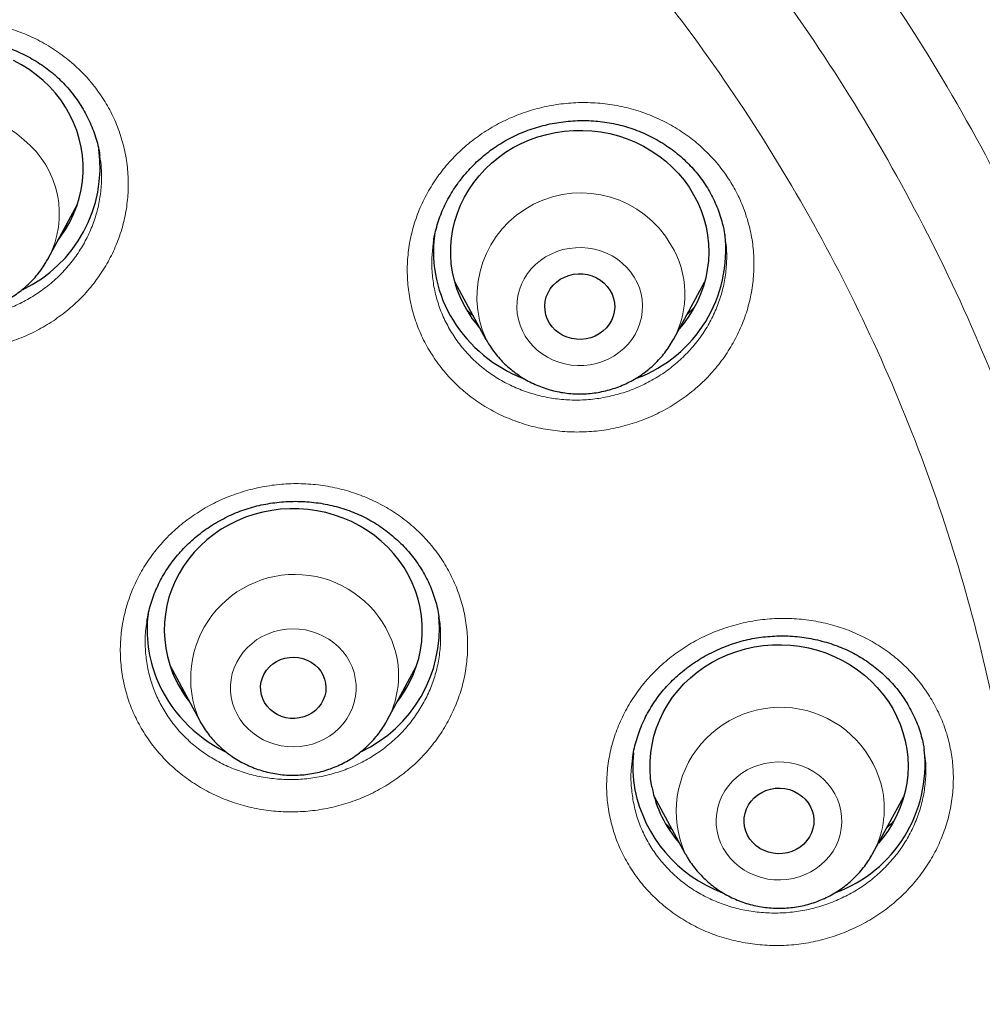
# Model space of a CAD drawing. Header units: millimetres. Extents: x 8 to 954, y 12 to 973.
# Tile 163 of 193: x 354 to 365, y 793 to 805. Entities that reach past the tile are written whole.
import ezdxf

# ---------------------------------------------------------------- set-up
doc = ezdxf.new("R2010")
doc.units = ezdxf.units.MM

msp = doc.modelspace()

# ---------------------------------------------------------------- linework, layer by layer
at = {"color": 7, "linetype": 'Continuous', "lineweight": 30}
for p, q in [((354.798, 803.307), (354.798, 803.313)), ((354.196, 802.115), (354.537, 802.747)), ((358.925, 801.842), (359.287, 801.176)), ((361.466, 801.176), (361.828, 801.842)), ((359.291, 801.17), (359.287, 801.176)), ((359.291, 801.17), (359.318, 801.123)), ((355.347, 797.895), (355.346, 797.89)), ((358.741, 797.947), (358.74, 797.952)), ((355.614, 797.38), (355.955, 796.748)), ((358.139, 796.748), (358.479, 797.38)), ((364.381, 796.398), (364.38, 796.407)), ((360.992, 796.318), (360.991, 796.312)), ((361.241, 795.861), (361.603, 795.196)), ((363.782, 795.196), (364.144, 795.861)), ((361.607, 795.191), (361.603, 795.196))]:
    msp.add_line(p, q, dxfattribs=at)
at = {"color": 252, "linetype": 'Continuous', "lineweight": 0}
for p, q in [((354.424, 802.499), (354.379, 802.454)), ((359.105, 801.477), (359.063, 801.521)), ((359.105, 801.477), (359.102, 801.481)), ((359.139, 801.449), (359.105, 801.477)), ((361.697, 801.535), (361.624, 801.467)), ((355.778, 797.077), (355.728, 797.128)), ((358.366, 797.133), (358.324, 797.092)), ((364.021, 795.565), (363.943, 795.492))]:
    msp.add_line(p, q, dxfattribs=at)
at = {"color": 7, "linetype": 'Continuous', "lineweight": 30, "flags": 128}
for points in [[(354.311, 802.327), (354.341, 802.368), (354.398, 802.452), (354.448, 802.539), (354.492, 802.63), (354.529, 802.723), (354.558, 802.819), (354.581, 802.916), (354.596, 803.014), (354.603, 803.114), (354.604, 803.213), (354.596, 803.312), (354.581, 803.411), (354.559, 803.508), (354.53, 803.604), (354.493, 803.697), (354.45, 803.788), (354.4, 803.876), (354.343, 803.96), (354.281, 804.04), (354.212, 804.116), (354.138, 804.187), (354.059, 804.253), (353.975, 804.313), (353.886, 804.368), (353.794, 804.417)], [(359.078, 801.492), (359.028, 801.58), (358.985, 801.671), (358.949, 801.764), (358.92, 801.86), (358.898, 801.958), (358.884, 802.056), (358.877, 802.155), (358.878, 802.255), (358.886, 802.354), (358.901, 802.453), (358.924, 802.55), (358.954, 802.645), (358.992, 802.738), (359.036, 802.829), (359.086, 802.916), (359.144, 803), (359.207, 803.079), (359.276, 803.155), (359.351, 803.225), (359.431, 803.291), (359.515, 803.351), (359.604, 803.405), (359.696, 803.453), (359.792, 803.495), (359.891, 803.531), (359.993, 803.559), (360.096, 803.581), (360.201, 803.597), (360.306, 803.605), (360.412, 803.606), (360.518, 803.6), (360.623, 803.587), (360.726, 803.568), (360.828, 803.541), (360.928, 803.508), (361.025, 803.468), (361.119, 803.422), (361.209, 803.369), (361.295, 803.311), (361.376, 803.248), (361.453, 803.179), (361.524, 803.105), (361.589, 803.027), (361.648, 802.944), (361.701, 802.858), (361.748, 802.769), (361.787, 802.676), (361.82, 802.582), (361.845, 802.485), (361.863, 802.387), (361.873, 802.288), (361.877, 802.189), (361.872, 802.089), (361.86, 801.99), (361.841, 801.892), (361.815, 801.796), (361.781, 801.702), (361.74, 801.61), (361.693, 801.521), (361.639, 801.435), (361.579, 801.354), (361.532, 801.298)], [(354.196, 802.115), (354.194, 802.111), (354.193, 802.109)], [(360.025, 801.366), (360, 801.413), (359.983, 801.463), (359.973, 801.514), (359.97, 801.566), (359.975, 801.618), (359.988, 801.669), (360.008, 801.717), (360.034, 801.763), (360.067, 801.805), (360.106, 801.842), (360.15, 801.874), (360.198, 801.9), (360.249, 801.92), (360.303, 801.933), (360.358, 801.939), (360.414, 801.937), (360.468, 801.929), (360.521, 801.914), (360.572, 801.892), (360.618, 801.864), (360.661, 801.83), (360.697, 801.791), (360.728, 801.748), (360.753, 801.701), (360.77, 801.652), (360.78, 801.601), (360.783, 801.549), (360.778, 801.497), (360.765, 801.446), (360.745, 801.397), (360.719, 801.352), (360.686, 801.31), (360.647, 801.272), (360.603, 801.24), (360.555, 801.214), (360.504, 801.195), (360.45, 801.182), (360.395, 801.176), (360.34, 801.177), (360.285, 801.185), (360.232, 801.201), (360.182, 801.222), (360.135, 801.25), (360.093, 801.284), (360.056, 801.323), (360.025, 801.366)], [(358.253, 796.96), (358.293, 797.013), (358.349, 797.098), (358.398, 797.186), (358.441, 797.277), (358.476, 797.371), (358.505, 797.466), (358.526, 797.564), (358.54, 797.662), (358.546, 797.762), (358.545, 797.861), (358.537, 797.96), (358.521, 798.059), (358.498, 798.156), (358.467, 798.251), (358.43, 798.344), (358.385, 798.434), (358.334, 798.522), (358.277, 798.605), (358.213, 798.685), (358.144, 798.76), (358.069, 798.83), (357.989, 798.895), (357.904, 798.955), (357.815, 799.009), (357.722, 799.057), (357.626, 799.098), (357.527, 799.134), (357.426, 799.162), (357.322, 799.184), (357.218, 799.199), (357.112, 799.206), (357.006, 799.207), (356.9, 799.201), (356.796, 799.188), (356.692, 799.168), (356.59, 799.141), (356.49, 799.107), (356.393, 799.067), (356.3, 799.02), (356.21, 798.968), (356.124, 798.909), (356.043, 798.846), (355.967, 798.776), (355.896, 798.702), (355.831, 798.624), (355.772, 798.541), (355.72, 798.455), (355.674, 798.365), (355.634, 798.273), (355.602, 798.178), (355.577, 798.081), (355.56, 797.983), (355.55, 797.884), (355.547, 797.785), (355.552, 797.685), (355.564, 797.587), (355.583, 797.489), (355.61, 797.393), (355.644, 797.298), (355.644, 797.298)], [(361.216, 795.972), (361.201, 796.071), (361.194, 796.17), (361.194, 796.269), (361.202, 796.369), (361.217, 796.467), (361.239, 796.564), (361.269, 796.66), (361.306, 796.753), (361.349, 796.844), (361.4, 796.931), (361.457, 797.015), (361.52, 797.095), (361.588, 797.171), (361.663, 797.241), (361.742, 797.307), (361.826, 797.367), (361.915, 797.422), (362.007, 797.471), (362.103, 797.513), (362.202, 797.549), (362.303, 797.578), (362.406, 797.6), (362.511, 797.616), (362.616, 797.624), (362.722, 797.626), (362.828, 797.621), (362.933, 797.608), (363.037, 797.589), (363.139, 797.563), (363.239, 797.53), (363.336, 797.49), (363.43, 797.444), (363.52, 797.392), (363.607, 797.335), (363.688, 797.271), (363.765, 797.203), (363.836, 797.129), (363.902, 797.051), (363.961, 796.969), (364.015, 796.883), (364.061, 796.794), (364.101, 796.701), (364.134, 796.607), (364.16, 796.51), (364.178, 796.412), (364.189, 796.313), (364.193, 796.214), (364.189, 796.115), (364.178, 796.016), (364.159, 795.918), (364.133, 795.821), (364.099, 795.727), (364.059, 795.635), (364.012, 795.546), (363.958, 795.46), (363.898, 795.378), (363.849, 795.318)], [(356.692, 796.998), (356.676, 797.045), (356.668, 797.095), (356.667, 797.144), (356.674, 797.194), (356.688, 797.242), (356.709, 797.288), (356.736, 797.33), (356.77, 797.369), (356.809, 797.403), (356.852, 797.431), (356.9, 797.454), (356.95, 797.47), (357.002, 797.479), (357.055, 797.481), (357.108, 797.477), (357.159, 797.465), (357.209, 797.447), (357.255, 797.423), (357.297, 797.393), (357.335, 797.358), (357.366, 797.318), (357.392, 797.274), (357.411, 797.227), (357.422, 797.179), (357.427, 797.129), (357.424, 797.079), (357.413, 797.031), (357.396, 796.984), (357.372, 796.939), (357.341, 796.899), (357.305, 796.862), (357.264, 796.831), (357.218, 796.806), (357.169, 796.786), (357.118, 796.774), (357.065, 796.768), (357.012, 796.769), (356.96, 796.777), (356.909, 796.792), (356.861, 796.813), (356.817, 796.84), (356.777, 796.873), (356.742, 796.911), (356.714, 796.953), (356.692, 796.998)], [(362.293, 795.511), (362.287, 795.563), (362.289, 795.615), (362.298, 795.666), (362.314, 795.716), (362.338, 795.763), (362.368, 795.807), (362.404, 795.846), (362.446, 795.881), (362.492, 795.909), (362.542, 795.932), (362.595, 795.948), (362.65, 795.957), (362.705, 795.959), (362.76, 795.954), (362.814, 795.942), (362.866, 795.923), (362.914, 795.897), (362.959, 795.866), (362.998, 795.829), (363.032, 795.788), (363.059, 795.742), (363.08, 795.694), (363.093, 795.644), (363.099, 795.592), (363.097, 795.54), (363.088, 795.488), (363.071, 795.439), (363.048, 795.391), (363.017, 795.348), (362.981, 795.308), (362.94, 795.274), (362.893, 795.245), (362.843, 795.223), (362.791, 795.207), (362.736, 795.198), (362.681, 795.196), (362.625, 795.201), (362.571, 795.213), (362.52, 795.232), (362.471, 795.257), (362.427, 795.289), (362.388, 795.325), (362.354, 795.367), (362.327, 795.412), (362.306, 795.46), (362.293, 795.511)]]:
    msp.add_lwpolyline(points, dxfattribs=at)
at = {"color": 252, "linetype": 'Continuous', "lineweight": 0, "flags": 128}
for points in [[(359.744, 801.214), (359.784, 801.156), (359.83, 801.101), (359.882, 801.052), (359.939, 801.007), (360.001, 800.969), (360.066, 800.936), (360.135, 800.91), (360.205, 800.89), (360.278, 800.877), (360.352, 800.871), (360.426, 800.872), (360.499, 800.881), (360.572, 800.896), (360.642, 800.918), (360.709, 800.946), (360.773, 800.981), (360.833, 801.022), (360.889, 801.068), (360.939, 801.119), (360.983, 801.175), (361.021, 801.234), (361.053, 801.297), (361.077, 801.363), (361.094, 801.431), (361.104, 801.499), (361.107, 801.569), (361.102, 801.638), (361.09, 801.707), (361.07, 801.774), (361.043, 801.839), (361.009, 801.9), (360.969, 801.959), (360.923, 802.013), (360.871, 802.063), (360.814, 802.107), (360.752, 802.146), (360.687, 802.179), (360.619, 802.205), (360.548, 802.225), (360.475, 802.237), (360.401, 802.243), (360.327, 802.242), (360.254, 802.234), (360.182, 802.219), (360.111, 802.197), (360.044, 802.168), (359.98, 802.134), (359.92, 802.093), (359.864, 802.047), (359.814, 801.996), (359.77, 801.94), (359.732, 801.88), (359.701, 801.817), (359.676, 801.752), (359.659, 801.684), (359.649, 801.615), (359.646, 801.546), (359.651, 801.476), (359.664, 801.408), (359.683, 801.341), (359.71, 801.276), (359.744, 801.214)], [(359.304, 801.147), (359.294, 801.164), (359.291, 801.17)], [(356.364, 796.881), (356.394, 796.817), (356.43, 796.757), (356.473, 796.7), (356.521, 796.648), (356.575, 796.6), (356.634, 796.558), (356.697, 796.522), (356.764, 796.492), (356.834, 796.468), (356.905, 796.451), (356.979, 796.441), (357.053, 796.438), (357.126, 796.442), (357.199, 796.453), (357.271, 796.471), (357.34, 796.496), (357.406, 796.527), (357.469, 796.564), (357.527, 796.607), (357.58, 796.655), (357.628, 796.708), (357.67, 796.766), (357.705, 796.827), (357.734, 796.891), (357.755, 796.958), (357.77, 797.026), (357.777, 797.095), (357.776, 797.164), (357.768, 797.234), (357.753, 797.302), (357.73, 797.368), (357.7, 797.431), (357.664, 797.492), (357.621, 797.549), (357.572, 797.601), (357.518, 797.649), (357.459, 797.691), (357.396, 797.727), (357.33, 797.757), (357.26, 797.781), (357.188, 797.798), (357.115, 797.808), (357.041, 797.811), (356.967, 797.807), (356.894, 797.796), (356.823, 797.778), (356.754, 797.753), (356.687, 797.722), (356.625, 797.685), (356.567, 797.642), (356.513, 797.593), (356.466, 797.54), (356.424, 797.483), (356.389, 797.422), (356.36, 797.358), (356.338, 797.291), (356.324, 797.223), (356.317, 797.154), (356.318, 797.084), (356.326, 797.015), (356.341, 796.947), (356.364, 796.881)], [(361.973, 795.458), (361.99, 795.39), (362.014, 795.324), (362.044, 795.261), (362.082, 795.201), (362.125, 795.145), (362.175, 795.093), (362.23, 795.046), (362.289, 795.005), (362.353, 794.97), (362.42, 794.941), (362.49, 794.918), (362.562, 794.902), (362.635, 794.893), (362.709, 794.891), (362.783, 794.896), (362.856, 794.908), (362.927, 794.927), (362.996, 794.953), (363.062, 794.985), (363.124, 795.023), (363.181, 795.067), (363.233, 795.116), (363.28, 795.169), (363.321, 795.227), (363.356, 795.289), (363.383, 795.353), (363.404, 795.42), (363.417, 795.489), (363.423, 795.558), (363.421, 795.627), (363.412, 795.696), (363.396, 795.764), (363.372, 795.83), (363.341, 795.893), (363.304, 795.953), (363.26, 796.009), (363.211, 796.061), (363.156, 796.108), (363.097, 796.149), (363.033, 796.185), (362.966, 796.214), (362.896, 796.237), (362.824, 796.253), (362.75, 796.261), (362.676, 796.263), (362.603, 796.258), (362.53, 796.246), (362.459, 796.227), (362.39, 796.202), (362.324, 796.17), (362.262, 796.132), (362.205, 796.088), (362.152, 796.039), (362.105, 795.985), (362.064, 795.927), (362.03, 795.866), (362.002, 795.801), (361.982, 795.734), (361.969, 795.666), (361.963, 795.597), (361.964, 795.527), (361.973, 795.458)]]:
    msp.add_lwpolyline(points, dxfattribs=at)
at = {"color": 252, "linetype": 'Continuous', "lineweight": 0}
for centre, radius, start, end in [((353.105, 802.611), 1.2, 47.4804, 204.397), ((353.223, 802.636), 1.104, 331.8211, 51.124), ((360.391, 801.67), 1.209, 30.083, 204.0769), ((360.509, 801.701), 1.091, 331.469, 31.797), ((357.065, 797.232), 1.211, 21.4757, 203.4856), ((357.182, 797.267), 1.089, 331.5502, 22.0071), ((362.71, 795.688), 1.211, 11.0237, 203.9807), ((362.826, 795.72), 1.091, 331.2451, 10.5405)]:
    msp.add_arc(centre, radius, start, end, dxfattribs=at)
at = {"color": 7, "linetype": 'Continuous', "lineweight": 30}
for centre, radius, start, end in [((353.224, 803.179), 1.577, 295.2991, 7.6246), ((360.195, 802.198), 1.519, 172.9768, 211.7691), ((360.485, 802.214), 1.589, 290.3617, 6.7784), ((360.28, 802.231), 1.411, 211.5909, 221.388), ((360.323, 802.282), 1.672, 211.9391, 248.8745), ((356.855, 797.798), 1.508, 173.0633, 202.0586), ((357.163, 797.815), 1.582, 295.0554, 4.8574), ((356.966, 797.853), 1.632, 202.3887, 244.0718), ((356.929, 797.819), 1.386, 202.0388, 218.2523), ((362.803, 796.234), 1.588, 290.1804, 6.0896), ((362.496, 796.217), 1.503, 174.2075, 190.6366), ((362.61, 796.262), 1.624, 191.4733, 249.2638), ((362.566, 796.23), 1.375, 190.8215, 221.5507)]:
    msp.add_arc(centre, radius, start, end, dxfattribs=at)
at = {"color": 252, "linetype": 'Continuous', "lineweight": 0}
for points, knots in [([(295.996, 794.269), (296.009, 795.046), (296.038, 796.658), (296.267, 799.096), (296.637, 801.577), (297.157, 804.033), (297.823, 806.459), (298.632, 808.846), (299.583, 811.186), (300.672, 813.472), (301.895, 815.698), (303.25, 817.855), (304.731, 819.938), (306.334, 821.94), (308.054, 823.853), (309.885, 825.674), (311.822, 827.395), (313.859, 829.011), (315.989, 830.517), (318.205, 831.909), (320.501, 833.181), (322.869, 834.331), (325.303, 835.354), (327.793, 836.248), (330.333, 837.008), (332.914, 837.634), (335.529, 838.123), (338.168, 838.473), (340.824, 838.683), (343.489, 838.754), (346.154, 838.683), (348.81, 838.473), (351.45, 838.123), (354.064, 837.634), (356.645, 837.008), (359.185, 836.248), (361.676, 835.354), (364.109, 834.331), (366.477, 833.181), (368.773, 831.909), (370.99, 830.517), (373.12, 829.011), (375.156, 827.395), (377.093, 825.674), (378.925, 823.853), (380.644, 821.94), (382.247, 819.938), (383.728, 817.855), (385.083, 815.698), (386.306, 813.472), (387.395, 811.186), (388.346, 808.846), (389.155, 806.459), (389.821, 804.033), (390.342, 801.577), (390.712, 799.096), (390.94, 796.658), (390.969, 795.046), (390.983, 794.269)], [0, 0, 0, 0, 0.016664, 0.034566, 0.052467, 0.070368, 0.08827, 0.106171, 0.124072, 0.141974, 0.159875, 0.177776, 0.195678, 0.213579, 0.23148, 0.249382, 0.267283, 0.285184, 0.303085, 0.320987, 0.338888, 0.356789, 0.374691, 0.392592, 0.410493, 0.428395, 0.446296, 0.464197, 0.482099, 0.5, 0.517901, 0.535803, 0.553704, 0.571605, 0.589506, 0.607408, 0.625309, 0.64321, 0.661112, 0.679013, 0.696914, 0.714816, 0.732717, 0.750618, 0.76852, 0.786421, 0.804322, 0.822223, 0.840125, 0.858026, 0.875927, 0.893829, 0.91173, 0.929631, 0.947533, 0.965434, 0.983335, 1, 1, 1, 1]), ([(297.991, 793.411), (298.009, 794.351), (298.045, 796.222), (298.345, 799.009), (298.824, 801.76), (299.499, 804.475), (300.368, 807.153), (301.425, 809.784), (302.657, 812.347), (304.059, 814.818), (305.624, 817.186), (307.354, 819.452), (309.247, 821.614), (311.294, 823.664), (313.477, 825.589), (315.778, 827.368), (318.189, 828.993), (320.709, 830.464), (323.339, 831.781), (326.066, 832.939), (328.865, 833.932), (331.716, 834.748), (334.605, 835.382), (337.533, 835.835), (340.498, 836.106), (343.489, 836.196), (346.481, 836.106), (349.447, 835.835), (352.374, 835.382), (355.263, 834.748), (358.113, 833.932), (360.913, 832.939), (363.64, 831.781), (366.27, 830.463), (368.79, 828.992), (371.201, 827.367), (373.502, 825.589), (375.684, 823.664), (377.732, 821.613), (379.625, 819.451), (381.355, 817.185), (382.92, 814.817), (384.321, 812.346), (385.554, 809.784), (386.611, 807.153), (387.479, 804.474), (388.155, 801.759), (388.634, 799.008), (388.933, 796.222), (388.969, 794.351), (388.988, 793.411)], [0, 0, 0, 0, 0.020985, 0.041789, 0.062502, 0.083215, 0.104018, 0.125, 0.145987, 0.166791, 0.187505, 0.208217, 0.229019, 0.25, 0.270986, 0.291791, 0.312505, 0.333217, 0.354019, 0.375, 0.395986, 0.416791, 0.437505, 0.458217, 0.479019, 0.5, 0.520986, 0.541791, 0.562505, 0.583217, 0.604019, 0.625, 0.645986, 0.666791, 0.687505, 0.708217, 0.729019, 0.75, 0.770986, 0.791791, 0.812505, 0.833217, 0.854019, 0.875, 0.895985, 0.916789, 0.937502, 0.958215, 0.979017, 1, 1, 1, 1]), ([(340.028, 769.514), (339.314, 769.623), (337.885, 769.841), (335.789, 770.385), (333.801, 771.064), (331.934, 771.874), (330.19, 772.791), (328.528, 773.835), (326.959, 774.997), (325.491, 776.272), (324.135, 777.651), (322.898, 779.126), (321.787, 780.688), (320.811, 782.326), (319.974, 784.032), (319.282, 785.794), (318.74, 787.601), (318.35, 789.443), (318.115, 791.308), (318.036, 793.185), (318.115, 795.061), (318.35, 796.926), (318.74, 798.768), (319.282, 800.575), (319.974, 802.337), (320.811, 804.043), (321.787, 805.681), (322.898, 807.243), (324.135, 808.718), (325.491, 810.097), (326.959, 811.372), (328.528, 812.534), (330.19, 813.578), (331.934, 814.495), (333.749, 815.282), (335.624, 815.932), (337.547, 816.441), (339.507, 816.808), (341.492, 817.028), (343.489, 817.102), (345.486, 817.028), (347.471, 816.808), (349.431, 816.441), (351.354, 815.932), (353.229, 815.282), (355.044, 814.495), (356.788, 813.578), (358.45, 812.534), (360.019, 811.372), (361.487, 810.097), (362.843, 808.718), (364.081, 807.243), (365.191, 805.681), (366.168, 804.043), (367.004, 802.337), (367.696, 800.575), (368.238, 798.768), (368.628, 796.926), (368.863, 795.061), (368.942, 793.185), (368.863, 791.308), (368.628, 789.443), (368.238, 787.601), (367.696, 785.794), (367.004, 784.032), (366.168, 782.326), (365.191, 780.688), (364.081, 779.126), (362.843, 777.651), (361.487, 776.272), (360.019, 774.997), (358.45, 773.835), (356.788, 772.791), (355.044, 771.874), (353.179, 771.065), (351.197, 770.388), (349.11, 769.845), (347.686, 769.626), (346.975, 769.517)], [0, 0, 0, 0, 0.014209, 0.028417, 0.042626, 0.055696, 0.068766, 0.081836, 0.094907, 0.107977, 0.121047, 0.134117, 0.147187, 0.160257, 0.173327, 0.186398, 0.199468, 0.212538, 0.225608, 0.238678, 0.251748, 0.264818, 0.277889, 0.290959, 0.304029, 0.317099, 0.330169, 0.343239, 0.356309, 0.36938, 0.38245, 0.39552, 0.40859, 0.42166, 0.43473, 0.4478, 0.460871, 0.473941, 0.487011, 0.500081, 0.513151, 0.526221, 0.539292, 0.552362, 0.565432, 0.578502, 0.591572, 0.604642, 0.617712, 0.630783, 0.643853, 0.656923, 0.669993, 0.683063, 0.696133, 0.709203, 0.722274, 0.735344, 0.748414, 0.761484, 0.774554, 0.787624, 0.800694, 0.813765, 0.826835, 0.839905, 0.852975, 0.866045, 0.879115, 0.892186, 0.905256, 0.918326, 0.931396, 0.944466, 0.957536, 0.971691, 0.985845, 1, 1, 1, 1]), ([(346.89, 770.602), (347.557, 770.706), (348.891, 770.915), (350.848, 771.427), (352.715, 772.067), (354.48, 772.832), (356.139, 773.705), (357.72, 774.697), (359.212, 775.803), (360.608, 777.016), (361.899, 778.328), (363.076, 779.73), (364.132, 781.216), (365.061, 782.774), (365.857, 784.397), (366.515, 786.072), (367.031, 787.792), (367.401, 789.544), (367.625, 791.318), (367.699, 793.103), (367.625, 794.888), (367.401, 796.662), (367.031, 798.414), (366.515, 800.133), (365.857, 801.809), (365.061, 803.431), (364.132, 804.99), (363.076, 806.475), (361.899, 807.878), (360.608, 809.19), (359.212, 810.402), (357.72, 811.508), (356.139, 812.501), (354.48, 813.373), (352.754, 814.121), (350.971, 814.74), (349.141, 815.224), (347.276, 815.573), (345.389, 815.783), (343.489, 815.853), (341.59, 815.783), (339.702, 815.573), (337.837, 815.224), (336.008, 814.74), (334.224, 814.121), (332.498, 813.373), (330.839, 812.501), (329.259, 811.508), (327.766, 810.402), (326.37, 809.19), (325.079, 807.878), (323.902, 806.475), (322.846, 804.99), (321.917, 803.431), (321.122, 801.809), (320.464, 800.133), (319.948, 798.414), (319.577, 796.662), (319.353, 794.888), (319.279, 793.103), (319.353, 791.318), (319.577, 789.544), (319.948, 787.792), (320.464, 786.072), (321.122, 784.397), (321.917, 782.774), (322.846, 781.216), (323.902, 779.73), (325.079, 778.328), (326.37, 777.016), (327.766, 775.803), (329.259, 774.697), (330.839, 773.705), (332.498, 772.832), (334.263, 772.067), (336.13, 771.427), (338.087, 770.915), (339.422, 770.706), (340.089, 770.601)], [0, 0, 0, 0, 0.013976, 0.027953, 0.041929, 0.055017, 0.068105, 0.081192, 0.09428, 0.107368, 0.120455, 0.133543, 0.146631, 0.159719, 0.172806, 0.185894, 0.198982, 0.212069, 0.225157, 0.238245, 0.251332, 0.26442, 0.277508, 0.290595, 0.303683, 0.316771, 0.329859, 0.342946, 0.356034, 0.369122, 0.382209, 0.395297, 0.408385, 0.421472, 0.43456, 0.447648, 0.460735, 0.473823, 0.486911, 0.499999, 0.513086, 0.526174, 0.539262, 0.552349, 0.565437, 0.578525, 0.591612, 0.6047, 0.617788, 0.630876, 0.643963, 0.657051, 0.670139, 0.683226, 0.696314, 0.709402, 0.722489, 0.735577, 0.748665, 0.761752, 0.77484, 0.787928, 0.801016, 0.814103, 0.827191, 0.840279, 0.853366, 0.866454, 0.879542, 0.892629, 0.905717, 0.918805, 0.931893, 0.94498, 0.958068, 0.972045, 0.986023, 1, 1, 1, 1]), ([(340.124, 771.403), (339.496, 771.504), (338.239, 771.706), (336.395, 772.192), (334.626, 772.8), (332.942, 773.53), (331.35, 774.367), (329.834, 775.32), (328.401, 776.381), (327.062, 777.544), (325.823, 778.803), (324.694, 780.149), (323.681, 781.574), (322.789, 783.07), (322.026, 784.627), (321.394, 786.235), (320.899, 787.885), (320.543, 789.566), (320.329, 791.268), (320.257, 792.981), (320.329, 794.694), (320.543, 796.396), (320.899, 798.077), (321.394, 799.727), (322.026, 801.335), (322.789, 802.892), (323.681, 804.388), (324.694, 805.813), (325.823, 807.159), (327.062, 808.418), (328.401, 809.581), (329.834, 810.643), (331.35, 811.595), (332.942, 812.432), (334.599, 813.15), (336.31, 813.743), (338.066, 814.209), (339.855, 814.543), (341.666, 814.745), (343.489, 814.812), (345.312, 814.745), (347.123, 814.543), (348.912, 814.209), (350.668, 813.743), (352.38, 813.15), (354.036, 812.432), (355.628, 811.595), (357.144, 810.642), (358.577, 809.581), (359.917, 808.418), (361.155, 807.159), (362.284, 805.813), (363.298, 804.388), (364.189, 802.892), (364.953, 801.335), (365.584, 799.727), (366.079, 798.077), (366.435, 796.396), (366.649, 794.694), (366.721, 792.981), (366.649, 791.268), (366.435, 789.566), (366.079, 787.885), (365.584, 786.235), (364.953, 784.627), (364.189, 783.07), (363.298, 781.574), (362.284, 780.149), (361.155, 778.803), (359.916, 777.544), (358.577, 776.381), (357.144, 775.32), (355.628, 774.367), (354.036, 773.53), (352.35, 772.799), (350.575, 772.19), (348.723, 771.702), (347.461, 771.5), (346.829, 771.4)], [0, 0, 0, 0, 0.013748, 0.027497, 0.041245, 0.05435, 0.067455, 0.080559, 0.093664, 0.106769, 0.119873, 0.132978, 0.146083, 0.159188, 0.172292, 0.185397, 0.198502, 0.211606, 0.224711, 0.237816, 0.250921, 0.264025, 0.27713, 0.290235, 0.30334, 0.316444, 0.329549, 0.342654, 0.355758, 0.368863, 0.381968, 0.395073, 0.408177, 0.421282, 0.434387, 0.447492, 0.460596, 0.473701, 0.486806, 0.49991, 0.513015, 0.52612, 0.539225, 0.552329, 0.565434, 0.578539, 0.591643, 0.604748, 0.617853, 0.630958, 0.644062, 0.657167, 0.670272, 0.683377, 0.696481, 0.709586, 0.722691, 0.735795, 0.7489, 0.762005, 0.77511, 0.788214, 0.801319, 0.814424, 0.827529, 0.840633, 0.853738, 0.866843, 0.879947, 0.893052, 0.906157, 0.919262, 0.932366, 0.945471, 0.958576, 0.972384, 0.986192, 1, 1, 1, 1]), ([(345.77, 772.231), (346.3, 772.293), (347.359, 772.417), (348.923, 772.739), (350.461, 773.16), (352.004, 773.7), (353.541, 774.366), (355.058, 775.164), (356.503, 776.072), (357.868, 777.083), (359.144, 778.192), (360.324, 779.391), (361.4, 780.674), (362.366, 782.032), (363.215, 783.458), (363.943, 784.941), (364.544, 786.473), (365.016, 788.046), (365.355, 789.648), (365.56, 791.27), (365.628, 792.902), (365.559, 794.534), (365.355, 796.156), (365.016, 797.758), (364.544, 799.33), (363.942, 800.863), (363.214, 802.346), (362.365, 803.771), (361.399, 805.129), (360.323, 806.412), (359.143, 807.611), (357.867, 808.72), (356.501, 809.731), (355.056, 810.639), (353.539, 811.437), (351.961, 812.121), (350.33, 812.686), (348.657, 813.129), (346.952, 813.448), (345.226, 813.64), (343.489, 813.704), (341.752, 813.639), (340.026, 813.447), (338.321, 813.129), (336.648, 812.685), (335.017, 812.12), (333.439, 811.436), (331.922, 810.638), (330.477, 809.73), (329.112, 808.719), (327.836, 807.61), (326.656, 806.411), (325.58, 805.128), (324.614, 803.77), (323.765, 802.345), (323.037, 800.861), (322.436, 799.329), (321.964, 797.757), (321.625, 796.154), (321.42, 794.532), (321.352, 792.9), (321.421, 791.268), (321.625, 789.646), (321.964, 788.044), (322.436, 786.472), (323.038, 784.939), (323.766, 783.456), (324.615, 782.031), (325.581, 780.673), (326.657, 779.39), (327.837, 778.191), (329.113, 777.082), (330.479, 776.071), (331.924, 775.163), (333.44, 774.365), (334.977, 773.7), (336.52, 773.159), (338.057, 772.739), (339.621, 772.417), (340.679, 772.293), (341.208, 772.231)], [0, 0, 0, 0, 0.011909, 0.023818, 0.035727, 0.047636, 0.060561, 0.073486, 0.086411, 0.099336, 0.112261, 0.125186, 0.138111, 0.151036, 0.163961, 0.176886, 0.189811, 0.202736, 0.215661, 0.228586, 0.241512, 0.254437, 0.267362, 0.280287, 0.293212, 0.306137, 0.319062, 0.331987, 0.344912, 0.357837, 0.370762, 0.383687, 0.396612, 0.409537, 0.422462, 0.435388, 0.448313, 0.461238, 0.474163, 0.487088, 0.500013, 0.512938, 0.525863, 0.538788, 0.551713, 0.564638, 0.577563, 0.590488, 0.603413, 0.616338, 0.629264, 0.642189, 0.655114, 0.668039, 0.680964, 0.693889, 0.706814, 0.719739, 0.732664, 0.745589, 0.758514, 0.771439, 0.784364, 0.797289, 0.810214, 0.823139, 0.836065, 0.84899, 0.861915, 0.87484, 0.887765, 0.90069, 0.913615, 0.92654, 0.939465, 0.95239, 0.964293, 0.976195, 0.988098, 1, 1, 1, 1]), ([(354.449, 804.412), (354.504, 804.363), (354.613, 804.266), (354.755, 804.098), (354.877, 803.917), (354.976, 803.724), (355.052, 803.521), (355.103, 803.311), (355.129, 803.097), (355.13, 802.881), (355.106, 802.666), (355.056, 802.454), (354.982, 802.249), (354.884, 802.053), (354.763, 801.868), (354.622, 801.697), (354.461, 801.542), (354.283, 801.405), (354.091, 801.288), (353.886, 801.191), (353.671, 801.118), (353.449, 801.067), (353.223, 801.041), (352.995, 801.039), (352.769, 801.061), (352.548, 801.107), (352.333, 801.176), (352.128, 801.268), (351.94, 801.379), (351.77, 801.506), (351.615, 801.65), (351.474, 801.812), (351.351, 801.992), (351.25, 802.185), (351.173, 802.387), (351.12, 802.597), (351.092, 802.811), (351.089, 803.027), (351.112, 803.242), (351.16, 803.454), (351.233, 803.66), (351.33, 803.856), (351.449, 804.042), (351.589, 804.214), (351.748, 804.37), (351.925, 804.509), (352.117, 804.627), (352.321, 804.725), (352.535, 804.8), (352.757, 804.852), (352.983, 804.88), (353.21, 804.884), (353.437, 804.863), (353.659, 804.819), (353.874, 804.751), (354.079, 804.66), (354.274, 804.548), (354.39, 804.457), (354.449, 804.412)], [0, 0, 0, 0, 0.0178255, 0.0357086, 0.0535337, 0.0713876, 0.0892978, 0.1071516, 0.1250152, 0.1429357, 0.1608007, 0.1786814, 0.1966197, 0.2145009, 0.2323986, 0.2503536, 0.2682508, 0.2861564, 0.3041191, 0.3220247, 0.3399269, 0.3578859, 0.3757877, 0.393676, 0.4116212, 0.4295096, 0.4473799, 0.4653072, 0.4831772, 0.4998997, 0.5166223, 0.5344816, 0.5523974, 0.5702564, 0.5881142, 0.6060301, 0.6238885, 0.6417579, 0.6596838, 0.6775529, 0.6954394, 0.7133835, 0.7312705, 0.7491713, 0.7671299, 0.7850308, 0.8029368, 0.8208994, 0.8388051, 0.8567038, 0.8746595, 0.892558, 0.9104407, 0.9283808, 0.9462631, 0.9641562, 0.982107, 1, 1, 1, 1]), ([(358.641, 801.025), (358.641, 801.026), (358.603, 801.088), (358.535, 801.215), (358.456, 801.416), (358.402, 801.624), (358.373, 801.837), (358.369, 802.052), (358.39, 802.267), (358.437, 802.478), (358.508, 802.684), (358.603, 802.881), (358.72, 803.068), (358.859, 803.241), (359.016, 803.399), (359.192, 803.539), (359.382, 803.66), (359.585, 803.761), (359.799, 803.839), (360.02, 803.894), (360.245, 803.926), (360.473, 803.932), (360.699, 803.915), (360.922, 803.874), (361.137, 803.809), (361.343, 803.721), (361.537, 803.612), (361.716, 803.482), (361.878, 803.334), (362.019, 803.174), (362.136, 803.003), (362.235, 802.821), (362.313, 802.625), (362.369, 802.417), (362.4, 802.205), (362.405, 801.989), (362.385, 801.775), (362.341, 801.563), (362.271, 801.357), (362.177, 801.159), (362.062, 800.971), (361.924, 800.797), (361.768, 800.638), (361.594, 800.497), (361.404, 800.374), (361.201, 800.273), (360.989, 800.193), (360.768, 800.136), (360.543, 800.104), (360.315, 800.095), (360.089, 800.111), (359.866, 800.151), (359.65, 800.214), (359.443, 800.3), (359.249, 800.408), (359.069, 800.536), (358.906, 800.683), (358.761, 800.845), (358.681, 800.965), (358.641, 801.025)], [0, 0, 0, 0, 0.000189, 0.018022, 0.035912, 0.053747, 0.071579, 0.089468, 0.107301, 0.125153, 0.143063, 0.160914, 0.178798, 0.196738, 0.214621, 0.232534, 0.250504, 0.268417, 0.286344, 0.304328, 0.322255, 0.340176, 0.358154, 0.376074, 0.39397, 0.411923, 0.429819, 0.447682, 0.465603, 0.483465, 0.50016, 0.516855, 0.534697, 0.552598, 0.57044, 0.588282, 0.606181, 0.624023, 0.641885, 0.659802, 0.677664, 0.695557, 0.713507, 0.731401, 0.74932, 0.767297, 0.785216, 0.803143, 0.821128, 0.839056, 0.85697, 0.874941, 0.892856, 0.910741, 0.928684, 0.94657, 0.964361, 0.982209, 1, 1, 1, 1]), ([(351.403, 803.262), (351.396, 803.209), (351.381, 803.095), (351.384, 802.918), (351.408, 802.736), (351.453, 802.557), (351.519, 802.384), (351.605, 802.221), (351.71, 802.067), (351.829, 801.928), (351.961, 801.807), (352.106, 801.698), (352.266, 801.604), (352.44, 801.526), (352.623, 801.467), (352.812, 801.428), (353.004, 801.41), (353.198, 801.412), (353.39, 801.435), (353.579, 801.478), (353.762, 801.542), (353.936, 801.624), (354.1, 801.725), (354.251, 801.842), (354.387, 801.974), (354.508, 802.12), (354.61, 802.278), (354.693, 802.445), (354.757, 802.62), (354.799, 802.8), (354.819, 802.984), (354.82, 803.154), (354.805, 803.261), (354.798, 803.307)], [0, 0, 0, 0, 0.0286, 0.06133, 0.094038, 0.126852, 0.159562, 0.192272, 0.225084, 0.257793, 0.28842, 0.319046, 0.351776, 0.384611, 0.417341, 0.450104, 0.482973, 0.515737, 0.548526, 0.581421, 0.614211, 0.647007, 0.679907, 0.712703, 0.74548, 0.778362, 0.81114, 0.843882, 0.876726, 0.909468, 0.942171, 0.974979, 1, 1, 1, 1]), ([(358.887, 801.255), (358.921, 801.204), (358.988, 801.102), (359.112, 800.964), (359.25, 800.84), (359.404, 800.731), (359.569, 800.64), (359.745, 800.567), (359.929, 800.513), (360.118, 800.48), (360.311, 800.467), (360.504, 800.475), (360.696, 800.504), (360.884, 800.553), (361.065, 800.621), (361.237, 800.709), (361.398, 800.813), (361.546, 800.935), (361.679, 801.071), (361.796, 801.219), (361.894, 801.379), (361.974, 801.548), (362.033, 801.724), (362.071, 801.904), (362.087, 802.087), (362.086, 802.245), (362.07, 802.34), (362.064, 802.375)], [0, 0, 0, 0, 0.040452, 0.081031, 0.121482, 0.162151, 0.20295, 0.243619, 0.284358, 0.325228, 0.365967, 0.406737, 0.447639, 0.488409, 0.529158, 0.570037, 0.610784, 0.651466, 0.692276, 0.732955, 0.77355, 0.814272, 0.854863, 0.895401, 0.936063, 0.976598, 1, 1, 1, 1]), ([(358.676, 802.304), (358.669, 802.246), (358.654, 802.127), (358.659, 801.947), (358.683, 801.765), (358.73, 801.588), (358.796, 801.416), (358.856, 801.309), (358.887, 801.255)], [0, 0, 0, 0, 0.15928, 0.32739, 0.494972, 0.663131, 0.831842, 1, 1, 1, 1]), ([(358.943, 798.294), (358.967, 798.227), (359.016, 798.093), (359.058, 797.883), (359.078, 797.669), (359.07, 797.455), (359.038, 797.242), (358.981, 797.033), (358.899, 796.832), (358.795, 796.64), (358.668, 796.459), (358.521, 796.294), (358.355, 796.144), (358.173, 796.013), (357.976, 795.902), (357.768, 795.812), (357.551, 795.744), (357.328, 795.7), (357.101, 795.68), (356.874, 795.683), (356.648, 795.712), (356.428, 795.764), (356.216, 795.838), (356.015, 795.936), (355.827, 796.054), (355.654, 796.191), (355.499, 796.346), (355.364, 796.517), (355.252, 796.697), (355.164, 796.884), (355.098, 797.079), (355.054, 797.284), (355.033, 797.498), (355.038, 797.712), (355.069, 797.926), (355.125, 798.135), (355.204, 798.337), (355.308, 798.529), (355.433, 798.71), (355.579, 798.877), (355.744, 799.028), (355.925, 799.16), (356.12, 799.273), (356.328, 799.364), (356.545, 799.433), (356.768, 799.479), (356.994, 799.501), (357.222, 799.498), (357.447, 799.472), (357.668, 799.421), (357.88, 799.348), (358.083, 799.252), (358.272, 799.135), (358.446, 798.999), (358.602, 798.845), (358.738, 798.675), (358.855, 798.492), (358.913, 798.36), (358.943, 798.294)], [0, 0, 0, 0, 0.017826, 0.035709, 0.053535, 0.071388, 0.089298, 0.107151, 0.125016, 0.142937, 0.160801, 0.178682, 0.19662, 0.214502, 0.232399, 0.250354, 0.268251, 0.286157, 0.30412, 0.322025, 0.339927, 0.357886, 0.375788, 0.393677, 0.411622, 0.42951, 0.447381, 0.465308, 0.483178, 0.4999, 0.516622, 0.534481, 0.552398, 0.570257, 0.588115, 0.60603, 0.623889, 0.641758, 0.659684, 0.677554, 0.69544, 0.713384, 0.731271, 0.749172, 0.76713, 0.785031, 0.802937, 0.8209, 0.838806, 0.856704, 0.87466, 0.892558, 0.910441, 0.928381, 0.946264, 0.964157, 0.982108, 1, 1, 1, 1]), ([(355.346, 797.89), (355.34, 797.854), (355.324, 797.758), (355.323, 797.6), (355.34, 797.418), (355.378, 797.243), (355.434, 797.078), (355.509, 796.919), (355.604, 796.765), (355.719, 796.62), (355.851, 796.488), (355.998, 796.372), (356.158, 796.272), (356.329, 796.189), (356.51, 796.126), (356.697, 796.082), (356.889, 796.059), (357.082, 796.056), (357.275, 796.074), (357.465, 796.112), (357.65, 796.17), (357.827, 796.247), (357.994, 796.342), (358.149, 796.455), (358.29, 796.582), (358.415, 796.724), (358.522, 796.878), (358.611, 797.041), (358.681, 797.213), (358.729, 797.391), (358.757, 797.572), (358.761, 797.754), (358.755, 797.88), (358.742, 797.943), (358.741, 797.947)], [0, 0, 0, 0, 0.019401, 0.0521, 0.084903, 0.117603, 0.148221, 0.178838, 0.211557, 0.244383, 0.277103, 0.309857, 0.342717, 0.375471, 0.408251, 0.441136, 0.473917, 0.506703, 0.539593, 0.57238, 0.605148, 0.638019, 0.670788, 0.703521, 0.736356, 0.769089, 0.801781, 0.834579, 0.867273, 0.899939, 0.93271, 0.965377, 0.997989, 1, 1, 1, 1]), ([(360.72, 795.659), (360.719, 795.66), (360.706, 795.731), (360.689, 795.873), (360.688, 796.086), (360.712, 796.299), (360.761, 796.509), (360.835, 796.712), (360.932, 796.908), (361.052, 797.091), (361.192, 797.262), (361.352, 797.417), (361.529, 797.555), (361.72, 797.673), (361.924, 797.772), (362.138, 797.847), (362.36, 797.9), (362.585, 797.93), (362.813, 797.935), (363.039, 797.916), (363.261, 797.873), (363.475, 797.807), (363.68, 797.718), (363.873, 797.608), (364.051, 797.478), (364.211, 797.329), (364.353, 797.165), (364.473, 796.985), (364.572, 796.794), (364.645, 796.598), (364.693, 796.4), (364.72, 796.197), (364.722, 795.988), (364.699, 795.775), (364.652, 795.565), (364.579, 795.361), (364.484, 795.165), (364.366, 794.98), (364.226, 794.809), (364.068, 794.652), (363.892, 794.513), (363.701, 794.394), (363.498, 794.295), (363.284, 794.217), (363.063, 794.163), (362.838, 794.132), (362.611, 794.125), (362.384, 794.143), (362.162, 794.184), (361.947, 794.248), (361.741, 794.336), (361.548, 794.445), (361.369, 794.574), (361.207, 794.721), (361.064, 794.885), (360.942, 795.063), (360.844, 795.253), (360.766, 795.452), (360.735, 795.59), (360.72, 795.659)], [0, 0, 0, 0, 0.0001882, 0.0180217, 0.0359119, 0.0537455, 0.0715781, 0.0894676, 0.1073005, 0.1251529, 0.1430617, 0.1609143, 0.1787973, 0.1967378, 0.2146213, 0.232534, 0.2505034, 0.2684162, 0.2863435, 0.3043279, 0.3222552, 0.3401759, 0.3581537, 0.3760741, 0.39397, 0.4119229, 0.4298178, 0.4476812, 0.4656025, 0.4834656, 0.5001596, 0.5168548, 0.5346971, 0.5525971, 0.5704401, 0.5882813, 0.6061806, 0.624022, 0.6418839, 0.659802, 0.6776627, 0.6955566, 0.713507, 0.7314002, 0.7493197, 0.767296, 0.7852153, 0.8031429, 0.8211277, 0.8390549, 0.8569694, 0.8749407, 0.8928553, 0.910741, 0.9286836, 0.9465687, 0.9643608, 0.9822083, 1, 1, 1, 1]), ([(360.999, 795.803), (361.012, 795.744), (361.038, 795.626), (361.104, 795.457), (361.188, 795.295), (361.292, 795.144), (361.414, 795.005), (361.551, 794.88), (361.703, 794.771), (361.868, 794.679), (362.043, 794.605), (362.226, 794.551), (362.415, 794.517), (362.608, 794.503), (362.801, 794.509), (362.993, 794.536), (363.181, 794.583), (363.362, 794.65), (363.535, 794.735), (363.697, 794.837), (363.846, 794.956), (363.981, 795.09), (364.1, 795.236), (364.2, 795.394), (364.281, 795.561), (364.343, 795.734), (364.383, 795.913), (364.402, 796.095), (364.402, 796.257), (364.387, 796.357), (364.381, 796.398)], [0, 0, 0, 0, 0.0359328, 0.0719783, 0.1079112, 0.1440369, 0.1802797, 0.2164065, 0.2525929, 0.2888967, 0.325085, 0.3613019, 0.3976333, 0.4338498, 0.4700467, 0.5063587, 0.5425554, 0.5786918, 0.6149419, 0.6510774, 0.6871367, 0.7233102, 0.7593687, 0.7953747, 0.8314976, 0.8675027, 0.9035031, 0.9396182, 0.9756157, 1, 1, 1, 1]), ([(360.991, 796.312), (360.985, 796.263), (360.97, 796.154), (360.972, 795.983), (360.99, 795.863), (360.999, 795.803)], [0, 0, 0, 0, 0.287145, 0.644142, 1, 1, 1, 1]), ([(361.456, 795.468), (361.449, 795.473), (361.422, 795.496), (361.399, 795.521), (361.381, 795.54)], [0, 0, 0, 0, 0.2499897, 1, 1, 1, 1])]:
    msp.add_open_spline(points, degree=3, knots=knots, dxfattribs=at)
at = {"color": 7, "linetype": 'Continuous', "lineweight": 30}
for points, knots in [([(340.309, 751.299), (339.107, 751.406), (336.702, 751.618), (333.144, 752.282), (329.652, 753.193), (326.277, 754.361), (323.039, 755.763), (319.952, 757.388), (317.012, 759.234), (314.234, 761.292), (311.637, 763.548), (309.236, 765.989), (307.046, 768.599), (305.081, 771.362), (303.353, 774.262), (301.872, 777.281), (300.648, 780.399), (299.687, 783.598), (298.997, 786.858), (298.582, 790.158), (298.443, 793.479), (298.582, 796.801), (298.997, 800.101), (299.687, 803.361), (300.648, 806.56), (301.872, 809.678), (303.353, 812.697), (305.081, 815.597), (307.046, 818.36), (309.236, 820.97), (311.637, 823.411), (314.234, 825.667), (317.012, 827.725), (319.952, 829.571), (323.039, 831.195), (326.251, 832.587), (329.569, 833.737), (332.973, 834.64), (336.442, 835.288), (339.955, 835.679), (343.489, 835.809), (347.023, 835.679), (350.536, 835.288), (354.005, 834.64), (357.409, 833.737), (360.728, 832.587), (363.94, 831.195), (367.026, 829.571), (369.967, 827.725), (372.744, 825.667), (375.342, 823.411), (377.743, 820.97), (379.932, 818.36), (381.897, 815.597), (383.626, 812.697), (385.106, 809.678), (386.331, 806.56), (387.291, 803.361), (387.981, 800.101), (388.397, 796.801), (388.535, 793.479), (388.397, 790.158), (387.981, 786.858), (387.291, 783.598), (386.331, 780.399), (385.106, 777.281), (383.626, 774.262), (381.897, 771.362), (379.932, 768.599), (377.743, 765.989), (375.342, 763.548), (372.744, 761.292), (369.967, 759.234), (367.026, 757.388), (363.94, 755.763), (360.701, 754.361), (357.326, 753.193), (353.834, 752.282), (350.276, 751.618), (347.871, 751.406), (346.669, 751.299)], [0, 0, 0, 0, 0.013106, 0.026212, 0.039318, 0.052424, 0.065212, 0.078, 0.090788, 0.103576, 0.116364, 0.129151, 0.141939, 0.154727, 0.167515, 0.180303, 0.193091, 0.205879, 0.218667, 0.231454, 0.244242, 0.25703, 0.269818, 0.282606, 0.295394, 0.308182, 0.32097, 0.333758, 0.346545, 0.359333, 0.372121, 0.384909, 0.397697, 0.410485, 0.423273, 0.436061, 0.448848, 0.461636, 0.474424, 0.487212, 0.5, 0.512788, 0.525576, 0.538364, 0.551152, 0.563939, 0.576727, 0.589515, 0.602303, 0.615091, 0.627879, 0.640667, 0.653455, 0.666242, 0.67903, 0.691818, 0.704606, 0.717394, 0.730182, 0.74297, 0.755758, 0.768546, 0.781333, 0.794121, 0.806909, 0.819697, 0.832485, 0.845273, 0.858061, 0.870849, 0.883636, 0.896424, 0.909212, 0.922, 0.934788, 0.947576, 0.960682, 0.973788, 0.986894, 1, 1, 1, 1]), ([(351.403, 803.262), (351.407, 803.29), (351.417, 803.351), (351.441, 803.444), (351.471, 803.541), (351.508, 803.637), (351.551, 803.731), (351.6, 803.821), (351.655, 803.909), (351.714, 803.993), (351.779, 804.072), (351.848, 804.147), (351.922, 804.217), (352.001, 804.283), (352.084, 804.345), (352.172, 804.403), (352.264, 804.456), (352.36, 804.504), (352.459, 804.546), (352.56, 804.583), (352.663, 804.613), (352.767, 804.638), (352.871, 804.656), (352.975, 804.668), (353.079, 804.673), (353.183, 804.672), (353.287, 804.666), (353.392, 804.653), (353.497, 804.633), (353.6, 804.608), (353.702, 804.577), (353.801, 804.54), (353.898, 804.497), (353.991, 804.449), (354.08, 804.396), (354.166, 804.338), (354.219, 804.295), (354.246, 804.274)], [0, 0, 0, 0, 0.024101, 0.053181, 0.082375, 0.111623, 0.140856, 0.170005, 0.199015, 0.22783, 0.256409, 0.284704, 0.312746, 0.340926, 0.369419, 0.398176, 0.427135, 0.456221, 0.485353, 0.514427, 0.543353, 0.572054, 0.600469, 0.62855, 0.656384, 0.684324, 0.712595, 0.741093, 0.769779, 0.798604, 0.827515, 0.856456, 0.885357, 0.914169, 0.942854, 0.971385, 1, 1, 1, 1]), ([(354.246, 804.274), (354.258, 804.263), (354.297, 804.231), (354.357, 804.173), (354.426, 804.1), (354.491, 804.022), (354.55, 803.939), (354.604, 803.853), (354.653, 803.764), (354.696, 803.671), (354.733, 803.577), (354.763, 803.48), (354.786, 803.392), (354.795, 803.336), (354.798, 803.313)], [0, 0, 0, 0, 0.0423376, 0.1297648, 0.217717, 0.3064119, 0.3957611, 0.4856557, 0.5759403, 0.6664546, 0.7570016, 0.8473632, 0.9373685, 1, 1, 1, 1]), ([(358.676, 802.304), (358.68, 802.331), (358.69, 802.391), (358.713, 802.482), (358.742, 802.577), (358.778, 802.67), (358.82, 802.761), (358.869, 802.851), (358.924, 802.939), (358.984, 803.024), (359.05, 803.106), (359.121, 803.184), (359.197, 803.257), (359.277, 803.326), (359.361, 803.39), (359.447, 803.448), (359.537, 803.5), (359.629, 803.547), (359.725, 803.589), (359.824, 803.625), (359.926, 803.656), (360.03, 803.681), (360.135, 803.7), (360.242, 803.713), (360.349, 803.72), (360.456, 803.721), (360.563, 803.715), (360.667, 803.703), (360.771, 803.686), (360.872, 803.662), (360.97, 803.632), (361.067, 803.597), (361.162, 803.555), (361.255, 803.508), (361.344, 803.456), (361.43, 803.398), (361.512, 803.335), (361.59, 803.268), (361.662, 803.196), (361.73, 803.12), (361.792, 803.04), (361.849, 802.958), (361.899, 802.872), (361.943, 802.784), (361.982, 802.692), (362.015, 802.598), (362.041, 802.502), (362.058, 802.427), (362.064, 802.384), (362.065, 802.375)], [0, 0, 0, 0, 0.017977, 0.039625, 0.061076, 0.082443, 0.103974, 0.125722, 0.147644, 0.16969, 0.191808, 0.213927, 0.235966, 0.257866, 0.279573, 0.301042, 0.322263, 0.343393, 0.364702, 0.386194, 0.407841, 0.42961, 0.451461, 0.473349, 0.495224, 0.517037, 0.538754, 0.560345, 0.581794, 0.6031, 0.624328, 0.645712, 0.667236, 0.688884, 0.710635, 0.732462, 0.754335, 0.776219, 0.798076, 0.819882, 0.841611, 0.863251, 0.884786, 0.906291, 0.927961, 0.949776, 0.971716, 0.99375, 1, 1, 1, 1]), ([(354.424, 802.498), (354.416, 802.489), (354.402, 802.474), (354.386, 802.46), (354.378, 802.453)], [0, 0, 0, 0, 0.537978, 1, 1, 1, 1]), ([(352.3, 801.765), (352.316, 801.752), (352.355, 801.721), (352.42, 801.675), (352.497, 801.629), (352.578, 801.589), (352.661, 801.555), (352.747, 801.526), (352.834, 801.504), (352.924, 801.488), (353.014, 801.478), (353.105, 801.475), (353.196, 801.478), (353.286, 801.488), (353.376, 801.504), (353.464, 801.527), (353.55, 801.555), (353.633, 801.59), (353.714, 801.631), (353.792, 801.677), (353.865, 801.729), (353.935, 801.786), (354, 801.847), (354.06, 801.913), (354.115, 801.983), (354.159, 802.049), (354.183, 802.092), (354.192, 802.109)], [0, 0, 0, 0, 0.027639, 0.068463, 0.109331, 0.150264, 0.191258, 0.232307, 0.273408, 0.314552, 0.355734, 0.396947, 0.438185, 0.479437, 0.520694, 0.56195, 0.603195, 0.644421, 0.685619, 0.726781, 0.767899, 0.808964, 0.84997, 0.890915, 0.931783, 0.972585, 1, 1, 1, 1]), ([(361.702, 801.543), (361.692, 801.533), (361.668, 801.507), (361.642, 801.484), (361.626, 801.471)], [0, 0, 0, 0, 0.405296, 1, 1, 1, 1]), ([(359.102, 801.481), (359.093, 801.49), (359.08, 801.502), (359.067, 801.515), (359.063, 801.52)], [0, 0, 0, 0, 0.691203, 1, 1, 1, 1]), ([(359.14, 801.447), (359.139, 801.447), (359.126, 801.458), (359.114, 801.47), (359.103, 801.482)], [0, 0, 0, 0, 0.055104, 1, 1, 1, 1]), ([(359.318, 801.123), (359.329, 801.106), (359.355, 801.064), (359.403, 801.001), (359.461, 800.934), (359.523, 800.872), (359.591, 800.814), (359.663, 800.761), (359.738, 800.713), (359.817, 800.67), (359.899, 800.634), (359.984, 800.603), (360.071, 800.578), (360.16, 800.559), (360.25, 800.547), (360.341, 800.541), (360.432, 800.542), (360.522, 800.549), (360.612, 800.563), (360.701, 800.583), (360.788, 800.609), (360.872, 800.641), (360.954, 800.68), (361.033, 800.724), (361.109, 800.773), (361.18, 800.828), (361.247, 800.888), (361.309, 800.952), (361.366, 801.02), (361.417, 801.093), (361.451, 801.146), (361.466, 801.176), (361.467, 801.18)], [0, 0, 0, 0, 0.0236584, 0.0579608, 0.0922961, 0.1266886, 0.1611349, 0.1956401, 0.230206, 0.2648263, 0.2994993, 0.3342204, 0.3689857, 0.4037922, 0.4386326, 0.4735015, 0.5083934, 0.5433012, 0.578217, 0.6131321, 0.6480434, 0.6829391, 0.7178153, 0.7526656, 0.7874785, 0.8222482, 0.8569752, 0.8916453, 0.9262599, 0.9608109, 0.9953041, 1, 1, 1, 1]), ([(355.346, 797.895), (355.348, 797.913), (355.356, 797.965), (355.376, 798.048), (355.404, 798.145), (355.439, 798.239), (355.48, 798.331), (355.527, 798.42), (355.58, 798.506), (355.638, 798.589), (355.702, 798.669), (355.771, 798.746), (355.846, 798.82), (355.925, 798.889), (356.009, 798.953), (356.096, 799.013), (356.187, 799.067), (356.281, 799.116), (356.376, 799.159), (356.474, 799.196), (356.573, 799.226), (356.675, 799.252), (356.778, 799.271), (356.884, 799.284), (356.991, 799.292), (357.099, 799.294), (357.206, 799.289), (357.313, 799.278), (357.419, 799.262), (357.522, 799.239), (357.622, 799.211), (357.72, 799.177), (357.814, 799.138), (357.905, 799.093), (357.994, 799.042), (358.08, 798.986), (358.163, 798.924), (358.241, 798.858), (358.316, 798.786), (358.386, 798.711), (358.45, 798.632), (358.509, 798.549), (358.562, 798.464), (358.608, 798.377), (358.635, 798.315), (358.648, 798.284), (358.65, 798.28)], [0, 0, 0, 0, 0.013103, 0.036956, 0.060709, 0.084343, 0.107835, 0.131112, 0.154288, 0.177626, 0.201115, 0.224725, 0.248423, 0.272167, 0.295905, 0.319581, 0.343148, 0.366566, 0.389798, 0.412806, 0.435613, 0.458541, 0.481744, 0.505179, 0.528795, 0.552529, 0.576315, 0.600073, 0.62372, 0.647199, 0.670457, 0.693454, 0.716242, 0.739141, 0.762337, 0.785737, 0.809307, 0.833007, 0.856792, 0.880622, 0.904441, 0.928201, 0.951874, 0.975433, 0.997485, 1, 1, 1, 1]), ([(358.65, 798.28), (358.655, 798.266), (358.673, 798.221), (358.698, 798.144), (358.723, 798.049), (358.734, 797.984), (358.74, 797.952)], [0, 0, 0, 0, 0.136976, 0.423138, 0.710897, 1, 1, 1, 1]), ([(360.992, 796.312), (360.994, 796.326), (361, 796.373), (361.018, 796.452), (361.046, 796.55), (361.08, 796.646), (361.12, 796.74), (361.165, 796.831), (361.217, 796.918), (361.274, 797.002), (361.335, 797.082), (361.402, 797.158), (361.474, 797.231), (361.552, 797.3), (361.634, 797.365), (361.721, 797.426), (361.812, 797.483), (361.906, 797.534), (362.003, 797.579), (362.103, 797.619), (362.203, 797.653), (362.305, 797.681), (362.407, 797.702), (362.51, 797.717), (362.614, 797.726), (362.719, 797.73), (362.825, 797.727), (362.931, 797.718), (363.037, 797.703), (363.141, 797.682), (363.244, 797.655), (363.344, 797.622), (363.441, 797.584), (363.535, 797.54), (363.625, 797.491), (363.71, 797.438), (363.792, 797.379), (363.87, 797.315), (363.944, 797.247), (364.013, 797.174), (364.078, 797.096), (364.138, 797.015), (364.192, 796.93), (364.24, 796.842), (364.282, 796.751), (364.319, 796.659), (364.348, 796.564), (364.369, 796.48), (364.377, 796.427), (364.381, 796.406)], [0, 0, 0, 0, 0.009133, 0.031204, 0.053299, 0.075363, 0.097354, 0.119225, 0.140943, 0.162483, 0.183812, 0.205025, 0.226398, 0.247996, 0.269778, 0.291696, 0.313694, 0.335709, 0.357656, 0.379474, 0.401108, 0.422514, 0.443668, 0.464732, 0.485985, 0.507432, 0.529045, 0.55079, 0.572627, 0.594513, 0.6164, 0.638238, 0.65999, 0.68163, 0.703139, 0.724518, 0.745824, 0.76729, 0.788908, 0.810664, 0.832531, 0.854486, 0.876494, 0.898522, 0.920527, 0.942482, 0.964358, 0.986139, 1, 1, 1, 1]), ([(355.779, 797.075), (355.771, 797.082), (355.754, 797.097), (355.739, 797.114), (355.73, 797.124)], [0, 0, 0, 0, 0.427132, 1, 1, 1, 1]), ([(358.364, 797.131), (358.361, 797.127), (358.348, 797.114), (358.334, 797.101), (358.324, 797.092)], [0, 0, 0, 0, 0.253373, 1, 1, 1, 1]), ([(355.955, 796.75), (355.958, 796.744), (355.974, 796.711), (356.009, 796.656), (356.06, 796.584), (356.117, 796.516), (356.179, 796.453), (356.245, 796.394), (356.316, 796.339), (356.391, 796.29), (356.469, 796.247), (356.551, 796.208), (356.635, 796.176), (356.721, 796.15), (356.81, 796.13), (356.899, 796.116), (356.99, 796.109), (357.081, 796.108), (357.172, 796.114), (357.262, 796.126), (357.351, 796.145), (357.438, 796.169), (357.524, 796.2), (357.606, 796.237), (357.686, 796.28), (357.762, 796.328), (357.834, 796.382), (357.902, 796.441), (357.965, 796.504), (358.023, 796.571), (358.076, 796.643), (358.114, 796.702), (358.133, 796.739), (358.138, 796.749)], [0, 0, 0, 0, 0.008092, 0.0414, 0.074749, 0.108151, 0.141607, 0.175117, 0.208684, 0.242307, 0.275985, 0.309715, 0.343493, 0.377317, 0.411179, 0.445076, 0.479003, 0.512953, 0.546921, 0.580897, 0.614877, 0.648851, 0.682814, 0.716759, 0.750678, 0.784564, 0.818412, 0.852216, 0.885968, 0.919663, 0.953302, 0.986883, 1, 1, 1, 1]), ([(361.454, 795.47), (361.434, 795.488), (361.409, 795.51), (361.386, 795.534), (361.382, 795.539)], [0, 0, 0, 0, 0.80594, 1, 1, 1, 1]), ([(364.026, 795.572), (364.018, 795.565), (363.993, 795.538), (363.965, 795.513), (363.945, 795.496)], [0, 0, 0, 0, 0.282872, 1, 1, 1, 1]), ([(361.608, 795.191), (361.614, 795.179), (361.634, 795.141), (361.674, 795.081), (361.727, 795.011), (361.786, 794.944), (361.85, 794.883), (361.918, 794.825), (361.99, 794.773), (362.066, 794.726), (362.146, 794.684), (362.228, 794.648), (362.314, 794.618), (362.401, 794.595), (362.49, 794.577), (362.58, 794.566), (362.671, 794.561), (362.762, 794.563), (362.852, 794.571), (362.942, 794.585), (363.03, 794.606), (363.117, 794.633), (363.201, 794.667), (363.283, 794.706), (363.361, 794.751), (363.436, 794.801), (363.507, 794.857), (363.573, 794.917), (363.634, 794.982), (363.69, 795.051), (363.74, 795.122), (363.768, 795.172), (363.782, 795.196)], [0, 0, 0, 0, 0.0155737, 0.0491575, 0.0827935, 0.1164779, 0.1502164, 0.1840131, 0.2178682, 0.2517781, 0.285743, 0.3197568, 0.3538196, 0.3879248, 0.4220696, 0.4562459, 0.4904505, 0.5246758, 0.558916, 0.5931623, 0.6274083, 0.661648, 0.6958728, 0.7300751, 0.7642516, 0.7983923, 0.8324902, 0.8665395, 0.9005378, 0.9344806, 0.9683619, 1, 1, 1, 1])]:
    msp.add_open_spline(points, degree=3, knots=knots, dxfattribs=at)

doc.saveas('drawing.dxf')
